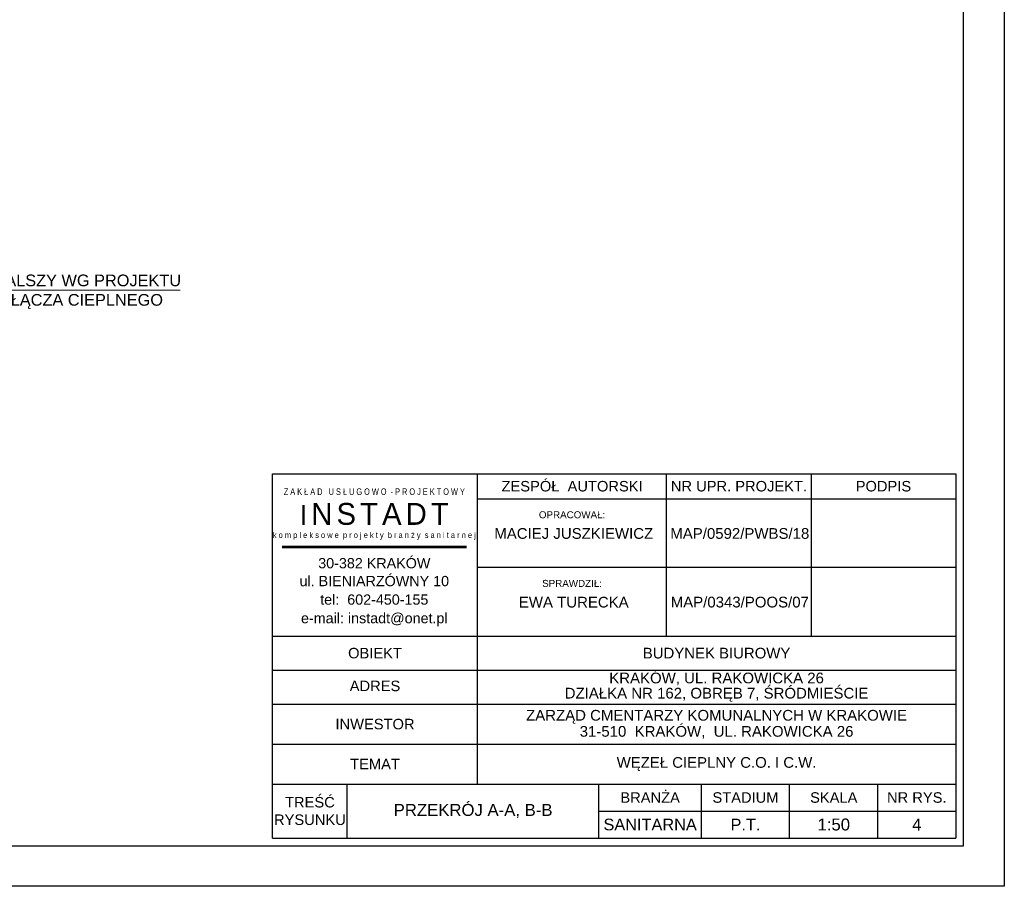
# Model space of a CAD drawing. Header units: millimetres. Extents: x -368 to 1732, y 3428 to 4913.
# Tile 27 of 80: x 889 to 1732, y 3428 to 4170. Entities that reach past the tile are written whole.
import ezdxf
from ezdxf.enums import TextEntityAlignment as Align

# ---------------------------------------------------------------- set-up
doc = ezdxf.new("R2010")
doc.units = ezdxf.units.MM
for name, color, linetype in [('-- RAMKA', 11, 'Continuous'), ('-- węzeł', 11, 'Continuous'), ('TABELKA_T$0$-- RAMKA', 11, 'Continuous')]:
    doc.layers.add(name, color=color, linetype=linetype)
doc.styles.add('INSTADT', font='arial.ttf', dxfattribs={"width": 0.9})
doc.styles.get("Standard").update_dxf_attribs({"font": 'arial.ttf'})
doc.styles.add('TABELKA_T$0$ARIAL', font='arial.ttf')
doc.styles.add('TABELKA_T$0$ARIAL_INSTADT', font='arial.ttf')
doc.styles.add('TABELKA_T$0$ARIAL_MAC', font='arial.ttf', dxfattribs={"width": 0.8})
doc.styles.add('TABELKA_T$0$INSTADT_SANIT', font='CEBERTR.TTF')

# ---------------------------------------------------------------- blocks, each defined once
blk = doc.blocks.new('*U5')
at = {"layer": '-- RAMKA', "color": 50}
blk.add_lwpolyline([(0, 2970), (4200, 2970), (4200, 0), (0, 0)], close=True, dxfattribs=at)
at = {"layer": '-- RAMKA', "color": 11}
blk.add_lwpolyline([(300, 69.4), (4130, 69.4), (4130, 2900), (300, 2900)], close=True, dxfattribs=at)
blk = doc.blocks.new('TABELKA_T')
at = {"layer": 'TABELKA_T$0$-- RAMKA', "ltscale": 0.1}
for p, q in [((-1183.3, 13.3), (-1183.3, 637.7)), ((-1183.3, 637.7), (-13.3, 637.7)), ((-832.3, 105.9), (-832.3, 637.7)), ((-508.3, 359.2), (-508.3, 637.7)), ((-260.8, 637.7), (-260.8, 359.2)), ((-13.3, 637.7), (-13.3, 13.3)), ((-832.3, 594.5), (-13.3, 594.5)), ((-850.9, 512.9), (-1167.1, 512.9)), ((-850.9, 510.4), (-1167.1, 510.4)), ((-13.3, 476.8), (-832.3, 476.8)), ((-1183.3, 359.2), (-13.3, 359.2)), ((-1183.3, 301), (-13.3, 301)), ((-1183.3, 242.7), (-13.3, 242.7)), ((-1183.3, 174.3), (-13.3, 174.3)), ((-1183.3, 105.9), (-13.3, 105.9)), ((-1055.4, 13.3), (-1055.4, 105.9)), ((-624.3, 13.3), (-624.3, 105.9)), ((-448.9, 13.3), (-448.9, 105.9)), ((-297.7, 13.3), (-297.7, 105.9)), ((-146.5, 13.3), (-146.5, 105.9)), ((-624.3, 59.6), (-13.3, 59.6)), ((-1183.3, 13.3), (-13.3, 13.3))]:
    blk.add_line(p, q, dxfattribs=at)
at = {"layer": 'TABELKA_T$0$-- RAMKA', "ltscale": 0.1, "style": 'TABELKA_T$0$ARIAL_INSTADT'}
for s, p in [('30-382 KRAKÓW', (-1009, 475.5)), ('ul. BIENIARZÓWNY 10', (-1009, 444.9)), ('tel:  602-450-155', (-1009, 413.2)), ('e-mail: instadt@onet.pl', (-1009, 381.4))]:
    blk.add_text(s, height=17.55, dxfattribs=at).set_placement(p, align=Align.CENTER)
at = {"layer": 'TABELKA_T$0$-- RAMKA', "ltscale": 0.1, "attachment_point": 5}
for s, insert, char_height, style in [('{\\fArial|b0|i0|c238|p34;Z A K Ł A D   U S Ł U G O W O  - P R O J E K T O W Y\\P\\P\\P\\P\\H0.8889x;k o m p l e k s o w e  p r o j e k t y  b r a n ż y  s a n i t a r n e j}', (-1009, 568.5), 11.25, 'TABELKA_T$0$ARIAL_MAC'), ('{\\W1;ZESPÓŁ  AUTORSKI}', (-670.3, 616.1), 18, 'TABELKA_T$0$ARIAL'), ('{\\fArial|b0|i0|c238|p34;\\W1;NR UPR. PROJEKT.}', (-384.5, 616.1), 18, 'TABELKA_T$0$ARIAL'), ('{\\fArial|b0|i0|c238|p34;\\W1;PODPIS}', (-137, 616.1), 18, 'TABELKA_T$0$ARIAL'), ('I{\\H0.5556x; \\H2x;N\\H0.5x; \\H2x;S\\H0.5x; \\H2x;T\\H0.5x; \\H2x;A\\H0.5x; \\H2x;D\\H0.5x; \\H2x;T}', (-1009, 568.5), 33.75, 'TABELKA_T$0$INSTADT_SANIT'), ('{\\fArial|b0|i0|c238|p32;OPRACOWAŁ:}', (-670.3, 567.2), 12, 'TABELKA_T$0$ARIAL'), ('{\\fArial|b0|i0|c238|p32;MACIEJ JUSZKIEWICZ}', (-667.4, 535.1), 18.36, 'TABELKA_T$0$ARIAL'), ('MAP/0592/PWBS/18', (-383, 535.1), 18.36, 'TABELKA_T$0$ARIAL_INSTADT'), ('{\\fArial|b0|i0|c238|p32;SPRAWDZIŁ:}', (-670.3, 449.6), 12, 'TABELKA_T$0$ARIAL'), ('{\\fArial|b0|i0|c238|p32;EWA TURECKA}', (-667.4, 417.4), 18.36, 'TABELKA_T$0$ARIAL'), ('MAP/0343/POOS/07', (-383, 417.5), 18.36, 'TABELKA_T$0$ARIAL_INSTADT'), ('{\\W1;OBIEKT}', (-1007.8, 330.1), 18, 'TABELKA_T$0$ARIAL'), ('{\\fArial|b0|i0|c238|p34;\\W1;ADRES}', (-1007.8, 273.9), 18, 'TABELKA_T$0$ARIAL'), ('{\\fArial|b0|i0|c238|p34;\\W1;INWESTOR}', (-1007.8, 208.5), 18, 'TABELKA_T$0$ARIAL'), ('{\\fArial|b0|i0|c238|p34;\\W1;TEMAT}', (-1007.8, 140.1), 18, 'TABELKA_T$0$ARIAL'), ('{\\fArial|b0|i0|c238|p34;\\W1;TREŚĆ\\PRYSUNKU}', (-1119.3, 59.6), 18, 'TABELKA_T$0$ARIAL'), ('{\\fArial|b0|i0|c238|p34;\\W1;BRANŻA}', (-536.6, 82.7), 18, 'TABELKA_T$0$ARIAL'), ('{\\fArial|b0|i0|c238|p34;\\W1;STADIUM}', (-373.3, 82.7), 18, 'TABELKA_T$0$ARIAL'), ('{\\fArial|b0|i0|c238|p34;\\W1;SKALA}', (-222.1, 82.7), 18, 'TABELKA_T$0$ARIAL'), ('{\\fArial|b0|i0|c238|p34;\\W1;NR RYS.}', (-79.9, 82.7), 18, 'TABELKA_T$0$ARIAL'), ('{\\W1;SANITARNA}', (-536.6, 36.4), 20, 'TABELKA_T$0$ARIAL'), ('P.T.', (-373.3, 36.4), 20, 'TABELKA_T$0$ARIAL')]:
    blk.add_mtext(s, dxfattribs=dict(at, insert=insert, char_height=char_height, style=style))
at = {"layer": 'TABELKA_T$0$-- RAMKA', "ltscale": 0.1, "attachment_point": 5, "style": 'TABELKA_T$0$ARIAL_INSTADT'}
for s, insert, char_height, line_spacing_factor in [('{\\H0.864x;BUDYNEK BIUROWY}', (-422.8, 330.1), 21.171, 0.95), ('KRAKÓW, UL. RAKOWICKA 26\\PDZIAŁKA NR 162, OBRĘB 7, ŚRÓDMIEŚCIE', (-422.8, 271.8), 18.36, 0.85), ('ZARZĄD CMENTARZY KOMUNALNYCH W KRAKOWIE\\P31-510  KRAKÓW,  UL. RAKOWICKA 26', (-422.8, 208.2), 18.36, 0.9), ('{\\H0.864x;WĘZEŁ CIEPLNY C.O. I C.W.}', (-422.8, 140.1), 21.171, 0.95)]:
    blk.add_mtext(s, dxfattribs=dict(at, insert=insert, char_height=char_height, line_spacing_factor=line_spacing_factor))

msp = doc.modelspace()

# ---------------------------------------------------------------- block references
at = {"layer": '-- RAMKA', "xscale": 0.5, "yscale": 0.5, "zscale": 0.5}
msp.add_blockref('*U5', (-367.87, 3427.73), dxfattribs=at)
at = {"layer": '-- RAMKA', "xscale": 0.5, "yscale": 0.5}
msp.add_blockref('TABELKA_T', (1697.13, 3462.42), dxfattribs=at)

# ---------------------------------------------------------------- texts
at = {"layer": '-- RAMKA', "color": 7, "attachment_point": 5, "style": 'INSTADT'}
for s, insert, char_height in [('{\\W1;PRZEKRÓJ A-A, B-B}', (1277.22, 3492.21), 10.2515), ('{\\W1;1:50}', (1586.1, 3480.63), 10.252), ('{\\W1;4}', (1657.2, 3480.63), 10.252)]:
    msp.add_mtext(s, dxfattribs=dict(at, insert=insert, char_height=char_height))

# ---------------------------------------------------------------- next in the draw order: texts
at = {"layer": '-- węzeł', "insert": (927.84, 3937.05), "char_height": 10, "attachment_point": 5, "bg_fill": 3, "box_fill_scale": 1, "bg_fill_color": 256, "bg_fill_transparency": 8520057}
msp.add_mtext('CIĄG DALSZY WG PROJEKTU\\PPRZYŁĄCZA CIEPLNEGO', dxfattribs=at)

# ---------------------------------------------------------------- next in the draw order: linework, layer by layer
at = {"layer": '-- węzeł', "lineweight": 0}
msp.add_lwpolyline([(1026.29, 3938.52), (815.1, 3938.52)], dxfattribs=at)

doc.saveas('drawing.dxf')
